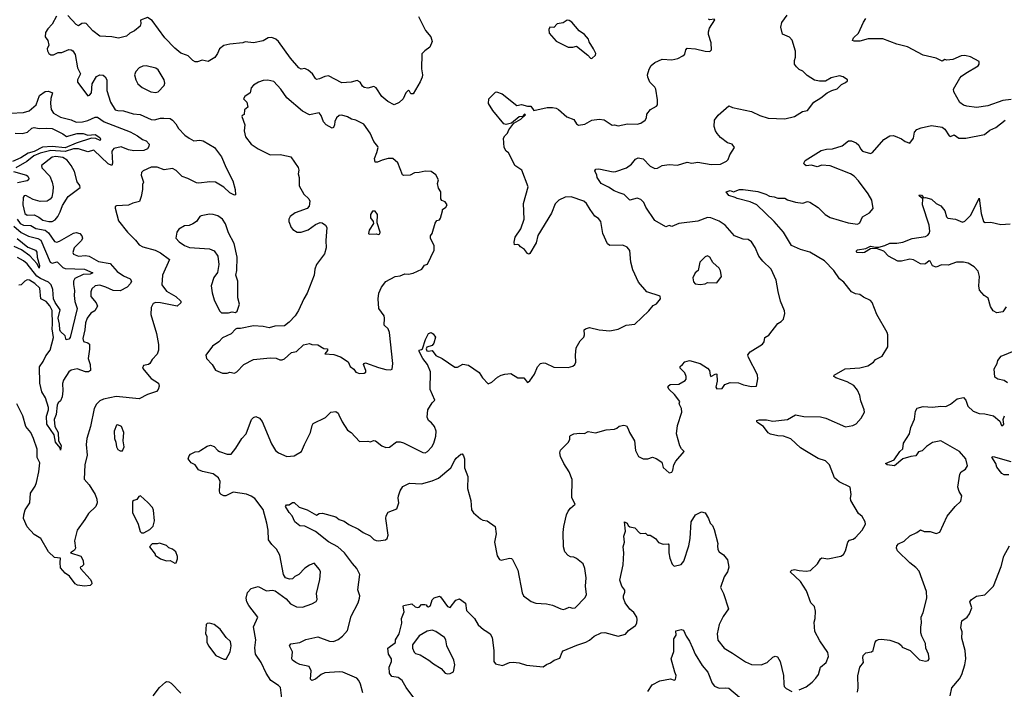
# Model space of a CAD drawing. Extents: x 2293878 to 2522763, y 823964 to 1006972.
# Tile 248 of 256: x 2361002 to 2369267, y 977151 to 982768. Entities that reach past the tile are written whole.
import ezdxf

# ---------------------------------------------------------------- set-up
doc = ezdxf.new("R2010")
doc.units = 0

msp = doc.modelspace()

# ---------------------------------------------------------------- linework, layer by layer
at = {"layer": '0CON20XD'}
for points in [[(2361312.2, 982797.8), (2361275, 982731.2), (2361238.3, 982691.7), (2361219.5, 982660.5), (2361216, 982625), (2361238, 982595), (2361246.2, 982555), (2361232.5, 982525), (2361235.8, 982505.8), (2361246.7, 982485), (2361263.6, 982473.6), (2361286.5, 982473.5), (2361325, 982494), (2361355, 982494), (2361415, 982517.5), (2361435, 982516.7), (2361447.7, 982507.7), (2361466.9, 982475), (2361487.5, 982365), (2361511.4, 982315), (2361486.7, 982265), (2361488.1, 982245), (2361575, 982130), (2361588.8, 982135), (2361606, 982155), (2361610.2, 982229.8), (2361647.7, 982292.3), (2361675, 982306), (2361702.3, 982302.3), (2361718.8, 982288.8), (2361733.1, 982265), (2361733.9, 982173.9), (2361764.7, 982075), (2361805, 982013.1), (2361825, 982005.5), (2361875, 982003.8), (2361955, 981977.9), (2362014.1, 981974.1), (2362105, 981931.8), (2362135, 981929.2), (2362185, 981941.8), (2362212.3, 981942.3), (2362265, 981938.6), (2362286.3, 981926.3), (2362313.1, 981895), (2362335, 981854.2), (2362388.3, 981798.3), (2362424.1, 981774.1), (2362465, 981751.5), (2362515, 981756.7), (2362543.2, 981753.2), (2362637.4, 981697.4), (2362696.5, 981616.5), (2362734.6, 981524.6), (2362792, 981415), (2362812, 981345), (2362815, 981300), (2362805, 981297.5), (2362765, 981316.7), (2362715, 981364), (2362645, 981404.2), (2362597.9, 981407.9), (2362505, 981395.8), (2362485, 981399.2), (2362415, 981435.7), (2362365, 981453.3), (2362315, 981504), (2362285, 981518.6), (2362215, 981508.6), (2362155, 981530), (2362105, 981530), (2362038.7, 981501.3), (2362023.8, 981485), (2362022.7, 981462.7), (2362041.2, 981405), (2362033.8, 981385), (2362033.3, 981345), (2362021.2, 981285), (2362008.1, 981241.9), (2361951.7, 981228.3), (2361915, 981212), (2361813.6, 981206.4), (2361805, 981200), (2361803.6, 981186.4), (2361831.3, 981081.3), (2361906.6, 980986.6), (2361975, 980918.8), (2362005, 980878.8), (2362035, 980864), (2362140, 980835), (2362185, 980812.2), (2362260.8, 980755), (2362201.8, 980625), (2362194.6, 980545), (2362235, 980490.9), (2362313.3, 980445), (2362355, 980406.7), (2362356.2, 980393.8), (2362325, 980363.8), (2362185, 980392.3), (2362144.5, 980395.5), (2362123.4, 980386.6), (2362105.8, 980355), (2362101.9, 980295), (2362150, 980135), (2362166.8, 980043.2), (2362168, 979995), (2362155, 979962.5), (2362115, 979917.5), (2362095.9, 979884.1), (2362084.1, 979875.9), (2362041.7, 979868.3), (2362034, 979846), (2362105, 979758), (2362168.8, 979718.8), (2362174, 979695), (2362164.2, 979665.8), (2362150, 979650), (2362075, 979624), (2362005, 979588.8), (2361813, 979607), (2361705, 979585.4), (2361675, 979570), (2361647.4, 979542.6), (2361628.5, 979505), (2361596.2, 979355), (2361565, 979253.3), (2361558.9, 979205), (2361567.5, 979115), (2361549.5, 979035), (2361544.4, 978914.4), (2361585, 978866), (2361636.9, 978785), (2361650, 978745), (2361651.4, 978715), (2361642, 978685), (2361578.8, 978625), (2361550, 978575), (2361485, 978486.7), (2361462, 978395), (2361470, 978335), (2361462, 978318), (2361430, 978295), (2361515, 978267.5), (2361535, 978230), (2361536.7, 978195), (2361525, 978180), (2361510, 978175), (2361512.5, 978165), (2361594, 978075), (2361605.8, 978055), (2361608.8, 978035), (2361595, 978020), (2361545, 978016.7), (2361486.1, 978023.9), (2361468.8, 978035), (2361419.4, 978099.4), (2361385, 978125.8), (2361345, 978170), (2361340.6, 978215), (2361345, 978250), (2361295, 978255.8), (2361245, 978302.5), (2361178.8, 978415), (2361125, 978450), (2361065, 978513.8), (2361035, 978582.5), (2361035.8, 978614.2), (2361048.8, 978655), (2361088.1, 978715), (2361093.8, 978795), (2361132, 978855), (2361142, 978885), (2361164, 978975), (2361170.7, 979050.7), (2361150, 979095), (2361148, 979165), (2361117.5, 979255), (2361095.3, 979305.3), (2361054.4, 979355), (2361028.6, 979445), (2360978.6, 979545)], [(2364348.8, 982795), (2364408.7, 982678.7), (2364452.5, 982625), (2364463.8, 982585), (2364445, 982536.7), (2364402.1, 982507.9), (2364378, 982482), (2364374.2, 982355.8), (2364384, 982305), (2364380.8, 982285), (2364365, 982246.7), (2364305, 982146.7), (2364285, 982147.5), (2364275, 982170), (2364265, 982177.5), (2364244.3, 982155.7), (2364220, 982105), (2364187.5, 982072.5), (2364145, 982053.3), (2364091.2, 982081.2), (2364041.2, 982125), (2363995, 982196.7), (2363975, 982208.8), (2363925.8, 982194.2), (2363895, 982200), (2363880.9, 982210.9), (2363861.2, 982245), (2363835, 982257.1), (2363785, 982244.5), (2363705, 982237.5), (2363595, 982297.1), (2363565, 982292.9), (2363518.7, 982271.3), (2363495, 982267.5), (2363485, 982273.8), (2363460, 982315), (2363425, 982345.6), (2363395, 982357.8), (2363364.3, 982354.3), (2363345.6, 982365.6), (2363275.8, 982445), (2363175.7, 982585.7), (2363152.5, 982605), (2363117.7, 982617.7), (2363087.5, 982615), (2363045, 982590), (2362965, 982574), (2362895, 982582.5), (2362876.1, 982573.9), (2362765, 982564), (2362715, 982552), (2362680, 982525), (2362663.3, 982485), (2362639.5, 982450.5), (2362585, 982418.8), (2362535, 982428.8), (2362495, 982414), (2362475, 982416), (2362455, 982425.8), (2362416, 982465), (2362401.4, 982471.4), (2362355, 982487.5), (2362305, 982529.1), (2362221.8, 982615), (2362115, 982760.8), (2362075, 982788), (2362017.5, 982765), (2362020, 982735), (2362013.3, 982715), (2361965.5, 982674.5), (2361925.6, 982654.4), (2361898.9, 982631.1), (2361832.1, 982612.1), (2361775, 982623.8), (2361675, 982631.1), (2361615.4, 982675.4), (2361561.2, 982735), (2361545, 982739.4), (2361524.6, 982735.4), (2361495, 982716.2), (2361475, 982729.2), (2361405, 982804.4)], [(2366571.7, 979818.3), (2366546.7, 979845), (2366545, 979860), (2366565.9, 979874.1), (2366585, 979898.8), (2366625, 979908.8), (2366715, 979883.8), (2366775, 979846), (2366792.2, 979825), (2366797.5, 979785), (2366805, 979776), (2366845, 979798), (2366853.8, 979793.8), (2366858, 979735), (2366846.7, 979685), (2366855, 979670), (2366900, 979675), (2366921.2, 979708.8), (2366965.8, 979724.2), (2367035, 979721.4), (2367077.5, 979705), (2367145, 979690), (2367186.4, 979693.6), (2367197.5, 979755), (2367195, 979790), (2367118.8, 979935), (2367113.9, 979956.1), (2367135, 979982.5), (2367237.5, 980045), (2367252.5, 980065), (2367257, 980103), (2367289.3, 980120.7), (2367365, 980220), (2367395, 980237.5), (2367413.6, 980256.4), (2367426.1, 980303.9), (2367423.3, 980325), (2367387.7, 980407.7), (2367368.6, 980488.6), (2367352.3, 980582.3), (2367310, 980675), (2367241.3, 980741.3), (2367207.1, 980785), (2367176.8, 980856.8), (2367144.3, 980904.3), (2367117.5, 980925), (2367075, 980928.1), (2367003.7, 980953.7), (2366925, 981044.3), (2366875, 981079.1), (2366805, 981105.4), (2366775, 981107.7), (2366695, 981076.7), (2366535, 981058.6), (2366475, 981033.3), (2366455, 981042.5), (2366425, 981030), (2366333.1, 981083.1), (2366259.2, 981195), (2366241.4, 981235), (2366215, 981260), (2366185, 981270.8), (2366122.5, 981255), (2366075, 981302), (2366035, 981315.7), (2365991.7, 981331.7), (2365945, 981364), (2365882, 981395), (2365850, 981445), (2365847.5, 981465), (2365830.7, 981500.7), (2365837.5, 981515), (2365862.5, 981517.5), (2365985, 981492.5), (2366005, 981494.2), (2366096.7, 981525), (2366136.7, 981555), (2366170.9, 981599.1), (2366195, 981610), (2366235, 981600.8), (2366295, 981540), (2366335, 981521.2), (2366355, 981523.8), (2366395.7, 981544.3), (2366455, 981554.2), (2366525, 981547.1), (2366605, 981572.2), (2366645, 981564.5), (2366695, 981572.2), (2366807.3, 981552.7), (2366885, 981556.7), (2366935, 981582), (2366948.8, 981595), (2366963.3, 981635), (2367002.5, 981695), (2366983.8, 981723.8), (2366945, 981736), (2366885, 981780), (2366857.5, 981812.5), (2366842.5, 981835), (2366831.3, 981871.3), (2366834, 981925), (2366864.1, 981965.9), (2366955, 982046), (2366985, 982032), (2367145, 981999.2), (2367215, 981963.3), (2367285, 981942.5), (2367425, 981935.8), (2367505, 981956.2), (2367572.3, 981997.7), (2367615, 982007.5), (2367667.5, 982075), (2367727.5, 982112.5), (2367780, 982155), (2367820, 982175), (2367865, 982187.5), (2367900, 982225), (2367935, 982240), (2367950, 982255), (2367950, 982265), (2367915, 982290), (2367885, 982296), (2367815, 982280), (2367765, 982253.3), (2367715, 982252), (2367675, 982262), (2367611.1, 982301.1), (2367575, 982336.2), (2367545, 982350), (2367522.3, 982372.3), (2367506.4, 982396.4), (2367506, 982425), (2367513.8, 982453.8), (2367514.4, 982504.4), (2367485.6, 982595.6), (2367465, 982621.2), (2367406.2, 982646.2), (2367390, 982705), (2367400, 982745), (2367443.8, 982805)], [(2363204.6, 977055), (2363192.7, 977165), (2363175, 977183.6), (2363110, 977225), (2363071.5, 977285), (2363028.9, 977375), (2362980.8, 977445), (2362977.1, 977497.1), (2362984.3, 977565), (2362966.1, 977675), (2363000, 977755), (2362924.4, 977855), (2362910, 977885), (2362904.5, 977915), (2362915, 977963.3), (2362945, 977997.1), (2363005, 978013.1), (2363075, 977976.9), (2363125, 977982.9), (2363147.9, 977977.9), (2363239.1, 977909.1), (2363275, 977868.8), (2363325, 977843.3), (2363375, 977840), (2363455, 977868.8), (2363491.7, 977888.3), (2363500, 977905), (2363493.8, 977955), (2363523, 978073), (2363528, 978135), (2363518.8, 978155), (2363475, 978207.5), (2363435, 978192.5), (2363395, 978166), (2363345.6, 978114.4), (2363312.7, 978097.3), (2363293.6, 978076.4), (2363266.2, 978073.8), (2363233.3, 978085), (2363216, 978115), (2363186.7, 978275), (2363157.3, 978325), (2363117.5, 978365), (2363089.6, 978405), (2363086.9, 978485), (2363076.5, 978545), (2363045, 978658.9), (2362975, 978750.9), (2362945, 978770.9), (2362905, 978786.7), (2362795, 978804), (2362733.3, 978773.3), (2362715, 978772.5), (2362693.6, 978783.6), (2362683.3, 978795), (2362678.3, 978818.3), (2362686, 978895), (2362671.2, 978925), (2362625, 978959.2), (2362537.3, 978977.3), (2362502.7, 978992.7), (2362475, 979032.5), (2362440.7, 979050.7), (2362417.5, 979085), (2362425, 979110), (2362437, 979123), (2362475, 979143.3), (2362505, 979146.7), (2362522.9, 979157.1), (2362575, 979191.2), (2362605, 979198.8), (2362635, 979188.8), (2362665, 979153.3), (2362680, 979145), (2362745, 979124.3), (2362776.6, 979123.4), (2362817.6, 979172.4), (2362867.5, 979255), (2362904.2, 979295), (2362947.5, 979415), (2362965, 979432), (2362985, 979438), (2363015, 979424), (2363036.4, 979396.4), (2363115, 979211.2), (2363150.8, 979155), (2363175, 979134.3), (2363245, 979104.2), (2363305, 979108), (2363368.8, 979145), (2363392.5, 979205), (2363444, 979305), (2363455.9, 979364.1), (2363465, 979380), (2363569.7, 979430.3), (2363615, 979476), (2363655, 979481.2), (2363675.9, 979465.9), (2363682.3, 979452.3), (2363709.2, 979395), (2363752.5, 979325), (2363783.9, 979303.9), (2363855, 979230), (2363925, 979233.3), (2363945, 979228), (2363975, 979237.5), (2363990, 979235), (2364043.1, 979193.1), (2364075, 979179.2), (2364106.8, 979183.2), (2364165, 979225.6), (2364195, 979226.9), (2364225, 979218.9), (2364385, 979137.5), (2364405, 979135.7), (2364426.2, 979145), (2364462, 979185), (2364479.2, 979215), (2364495.6, 979275), (2364497.5, 979315), (2364483.8, 979355), (2364460, 979385), (2364434, 979405), (2364423.2, 979433.2), (2364427.1, 979495), (2364465.5, 979554.5), (2364486, 979575), (2364448, 979665), (2364450, 979815), (2364425.4, 979875.4), (2364385, 979926.2), (2364354.2, 979985), (2364355, 979996.2), (2364375, 980000), (2364382.5, 980007.5), (2364407.5, 980085), (2364432.5, 980135), (2364455, 980143.3), (2364474.1, 980134.1), (2364491.2, 980105), (2364479.2, 980055), (2364465, 980034.3), (2364418.5, 980021.5), (2364414.2, 980005.8), (2364420.7, 979990.7), (2364435, 979987.3), (2364465, 979994.3), (2364495, 979952), (2364548, 979925), (2364655, 979854), (2364676.9, 979853.1), (2364721.2, 979878.8), (2364769.7, 979869.7), (2364858.3, 979808.3), (2364886.2, 979765), (2364935, 979713.8), (2364965, 979726), (2365011.7, 979768.3), (2365043.3, 979785), (2365075, 979795.7), (2365125, 979800), (2365184, 979764), (2365234.2, 979764.2), (2365265, 979723.3), (2365285, 979738.8), (2365322.5, 979795), (2365347.5, 979855), (2365375, 979884), (2365395, 979889.2), (2365415, 979885.8), (2365485, 979852), (2365605, 979850), (2365645, 979862.5), (2365662.5, 979875), (2365670, 979895), (2365668.8, 979955), (2365673.3, 980015), (2365706.4, 980073.6), (2365736.7, 980105), (2365743.3, 980125), (2365740, 980165), (2365752.5, 980175), (2365785, 980186.2), (2365866.4, 980166.4), (2365955, 980158.8), (2366025, 980172), (2366094.4, 980205.6), (2366165, 980214.2), (2366283.8, 980325), (2366320.3, 980369.7), (2366347.5, 980385), (2366380, 980425), (2366378.3, 980448.3), (2366266.2, 980485), (2366197.5, 980565), (2366149.7, 980669.7), (2366133.1, 980735), (2366122.7, 980832.7), (2366101.2, 980861.2), (2366065.6, 980875.6), (2365955, 980874.2), (2365935, 980888.8), (2365897.3, 980975), (2365879.4, 981075), (2365860.4, 981100.4), (2365830.6, 981120.6), (2365789.5, 981175), (2365761.4, 981225), (2365738, 981245), (2365631.4, 981281.4), (2365581.7, 981278.3), (2365528.8, 981255), (2365497.9, 981222.1), (2365466, 981145), (2365352.1, 980957.9), (2365338.8, 980895), (2365285, 980806.7), (2365275, 980802.5), (2365265, 980806.7), (2365239.5, 980839.5), (2365205, 980863.3), (2365195, 980877.5), (2365185, 980882.5), (2365155, 980880), (2365153, 980903), (2365161.2, 980945), (2365209.2, 981015), (2365235.8, 981095), (2365230, 981225), (2365270, 981365), (2365217.5, 981505), (2365158.8, 981545), (2365131.2, 981605), (2365105, 981652.5), (2365086, 981666), (2365068.8, 981695), (2365062.5, 981775), (2365073.8, 981795), (2365096.7, 981815), (2365108.8, 981845), (2365150.8, 981899.2), (2365210, 981935), (2365249.3, 981969.3), (2365240, 981975), (2365223.8, 981956.2), (2365195, 981954), (2365129.7, 981900.3), (2365085, 981889.2), (2365065, 981893.3), (2364975, 982006.7), (2364938.8, 982065), (2364940.8, 982105), (2364995, 982161.2), (2365005, 982163.3), (2365052.5, 982145), (2365175, 982047.5), (2365215, 982057.5), (2365265, 982042.5), (2365291.7, 982041.7), (2365317.5, 982007.5), (2365429.5, 982030.5), (2365475, 982032.5), (2365505, 982025.8), (2365526.2, 982015), (2365595, 981953.8), (2365655, 981930), (2365675, 981893.8), (2365693, 981883), (2365745, 981892.5), (2365805, 981926), (2365865.6, 981934.4), (2365908.9, 981928.9), (2365975, 981882.5), (2365995, 981886.2), (2366025, 981878.8), (2366105, 981894.3), (2366185, 981891.9), (2366215, 981900.8), (2366251.2, 981925), (2366263.8, 981945), (2366266.7, 981975), (2366296.1, 982013.9), (2366348.3, 982041.7), (2366356.7, 982055), (2366357, 982097), (2366342.5, 982185), (2366333, 982203), (2366292.5, 982245), (2366274.3, 982285), (2366273.1, 982305), (2366285, 982352.5), (2366303.8, 982385), (2366335, 982410), (2366394.3, 982435.7), (2366475, 982431.2), (2366527, 982443), (2366570, 982465), (2366585, 982480), (2366592.5, 982515), (2366605, 982530), (2366675, 982523.3), (2366756.4, 982503.6), (2366795, 982502.5), (2366810, 982515), (2366806.2, 982575), (2366783.8, 982645), (2366784, 982665), (2366791.7, 982698.3), (2366836.2, 982766.2), (2366831.7, 982771.7), (2366795, 982767.5), (2366783, 982773)], [(2365805, 982444), (2365835, 982470), (2365837.5, 982485), (2365820, 982525), (2365783, 982583), (2365777.5, 982605), (2365742.5, 982645), (2365697.5, 982675), (2365638.3, 982748.3), (2365615, 982762.5), (2365597, 982763), (2365565, 982743.3), (2365515, 982732.5), (2365487, 982703), (2365452.5, 982705), (2365443.3, 982685), (2365446.7, 982655), (2365505, 982586.7), (2365605, 982537.5), (2365645, 982537.5), (2365675, 982547.5), (2365771.7, 982471.7), (2365795, 982446.7), (2365805, 982444)], [(2369325, 982100), (2369255, 982091.2), (2369130, 982045), (2369035, 982032.2), (2368951.7, 982041.7), (2368925, 982052), (2368895, 982073.8), (2368843.2, 982163.2), (2368841.4, 982185), (2368892.7, 982277.3), (2368906.7, 982295), (2368945, 982320), (2369048.3, 982381.7), (2369057.5, 982395), (2369056.4, 982416.4), (2368983.6, 982456.4), (2368935, 982468), (2368905, 982466), (2368835.7, 982434.3), (2368785, 982428.8), (2368767, 982433), (2368745, 982420.8), (2368695, 982444.5), (2368585, 982470), (2368455, 982540.8), (2368365, 982563.1), (2368248.7, 982608.7), (2368125, 982606.9), (2368055, 982587.8), (2368007.1, 982587.1), (2367992.5, 982595), (2368000.8, 982615), (2368044.1, 982655.9), (2368085, 982747.5), (2368105, 982778.8)], [(2362145, 982158.1), (2362165, 982164.3), (2362214, 982215), (2362221.4, 982235), (2362215, 982262.5), (2362165, 982348.8), (2362145, 982362.5), (2362065, 982382.5), (2362035, 982378.9), (2362005, 982364.3), (2361977.1, 982335), (2361965.7, 982305), (2361975.8, 982265), (2361995, 982230), (2362029.3, 982199.3), (2362101.7, 982161.7), (2362145, 982158.1)], [(2363855, 979801.2), (2363895, 979803.8), (2363907.5, 979812.5), (2363908.8, 979825), (2363887.5, 979875), (2363893.3, 979885), (2363905, 979888.5), (2364015, 979849.3), (2364074.8, 979834.8), (2364115, 979830), (2364128.8, 979835), (2364135.6, 979885), (2364105.8, 980145), (2364094.3, 980174.3), (2364061.2, 980205), (2364065.8, 980265), (2364061.1, 980285), (2364015.6, 980345), (2364010.6, 980425), (2364016.2, 980475), (2364038.2, 980525), (2364075, 980570.5), (2364155, 980614.4), (2364195, 980619.2), (2364235, 980636), (2364265, 980633.8), (2364305, 980641.2), (2364377.5, 980675), (2364400.7, 980709.3), (2364425, 980717.5), (2364482.5, 980835), (2364481.7, 980871.7), (2364450, 980935), (2364451.2, 980955), (2364464.2, 980975.8), (2364489.3, 981060.7), (2364505, 981082.5), (2364525, 981090), (2364535, 981102.5), (2364552.5, 981165), (2364550, 981175), (2364580, 981195), (2364590, 981215), (2364575, 981240), (2364545, 981252.5), (2364536.7, 981265), (2364536.7, 981325), (2364516.7, 981355), (2364508.8, 981395), (2364516.7, 981425), (2364496.4, 981466.4), (2364455, 981493.3), (2364405, 981498.8), (2364356.4, 981486.4), (2364315.9, 981484.1), (2364280, 981465), (2364225, 981460.8), (2364215, 981467.5), (2364176.7, 981566.7), (2364135, 981603.8), (2364095, 981602.5), (2364045, 981590), (2364005, 981572), (2363985, 981573.3), (2363981.4, 981605), (2364000.8, 981655), (2364011.2, 981695), (2364008.8, 981705), (2363976, 981745), (2363944.2, 981815), (2363891.7, 981891.7), (2363825, 981924.4), (2363786.2, 981935), (2363755, 981954.4), (2363705, 981967.1), (2363685, 981964), (2363660.8, 981945), (2363647.1, 981915), (2363644.4, 981885.6), (2363635.8, 981865), (2363625, 981859.2), (2363575, 981885.8), (2363551.7, 981911.7), (2363534.2, 981964.2), (2363515.9, 981985.9), (2363435, 981971.2), (2363375, 982000), (2363245, 982112), (2363195, 982184), (2363135, 982248.6), (2363085, 982261.9), (2363045, 982257.8), (2363006.2, 982245), (2362965, 982219.2), (2362944.4, 982195.6), (2362936.7, 982155), (2362893.3, 982125), (2362880, 982105), (2362908.8, 982075), (2362917.5, 982035), (2362889.3, 982010.7), (2362886.7, 981973.3), (2362870, 981965), (2362866.7, 981955), (2362892.5, 981885), (2362886, 981835), (2362898.8, 981785), (2362945, 981723.3), (2363003.3, 981685), (2363105, 981633.8), (2363188.3, 981638.3), (2363255, 981622.5), (2363277, 981617), (2363339.5, 981529.5), (2363346.2, 981505), (2363340, 981475), (2363347.1, 981445), (2363348, 981375), (2363386.2, 981305), (2363430, 981265), (2363438.8, 981245), (2363433.3, 981205), (2363415.8, 981184.2), (2363315, 981146.7), (2363271.7, 981118.3), (2363261.2, 981095), (2363261.2, 981075), (2363281.2, 981025), (2363295, 981006.7), (2363332.5, 980985), (2363365, 980986), (2363425, 981006), (2363485, 981048.8), (2363525, 981067.5), (2363540, 981065), (2363570, 981045), (2363580, 981025), (2363572, 980915), (2363574, 980855), (2363561.2, 980805), (2363494, 980715), (2363480.8, 980675), (2363473.8, 980625), (2363416.2, 980475), (2363386.2, 980425), (2363342.7, 980327.3), (2363313.8, 980285), (2363265, 980230), (2363225, 980201.2), (2363145, 980196.2), (2363095, 980183.3), (2363045, 980194), (2362965, 980198.8), (2362855, 980176.7), (2362825, 980176.7), (2362815, 980173.3), (2362778.3, 980131.7), (2362705, 980100), (2362674.3, 980065.7), (2362620.3, 980029.7), (2362563.8, 979955), (2362570, 979925), (2362616.7, 979875), (2362645, 979827.5), (2362705, 979803.8), (2362745, 979803.3), (2362765, 979812.5), (2362805, 979803.8), (2362825.9, 979814.1), (2362882.5, 979875), (2362963.9, 979916.1), (2363105, 979932.5), (2363155, 979927.5), (2363185, 979913.3), (2363205, 979913.3), (2363225, 979922.5), (2363282.5, 979975), (2363326.1, 979983.9), (2363385, 980040), (2363435, 980052.5), (2363455, 980042.5), (2363505, 980040), (2363555, 980010), (2363586.1, 980006.1), (2363585, 979992.5), (2363563.6, 979963.6), (2363638.5, 979958.5), (2363695, 979938.9), (2363758.3, 979898.3), (2363775, 979857.5), (2363806.4, 979836.4), (2363825, 979810), (2363855, 979801.2)], [(2360925, 981982.7), (2361035, 981989.8), (2361082, 982005), (2361139.5, 982055), (2361168.5, 982131.5), (2361215, 982166.2), (2361245, 982170), (2361276.7, 982155), (2361263.8, 982106.2), (2361261.1, 982065), (2361267.3, 982015), (2361286.7, 981985), (2361345, 981950.3), (2361435, 981927.1), (2361475, 981907.5), (2361530.5, 981910.5), (2361575, 981922.2), (2361635, 981949.4), (2361655, 981949.4), (2361710.2, 981910.2), (2361928.5, 981828.5), (2361990.8, 981795), (2362033.8, 981763.8), (2362065, 981751.4), (2362088.6, 981725), (2362087.1, 981705), (2362074.4, 981685), (2362045, 981671.1), (2361961.2, 981668.8), (2361915, 981676.6), (2361855, 981700.4), (2361792.2, 981687.8), (2361776.7, 981665), (2361780.6, 981565), (2361775, 981543.8), (2361745, 981560), (2361625, 981674), (2361575, 981658.5), (2361495.9, 981685.9), (2361455, 981684.3), (2361385, 981662.7), (2361265, 981670.4), (2361175, 981647.3), (2361121.4, 981625), (2361061.8, 981578.2), (2360970, 981525)], [(2368041.9, 981415), (2368006.9, 981455), (2367975, 981476.4), (2367805, 981541.9), (2367735, 981546.9), (2367695, 981533.5), (2367647.6, 981547.6), (2367605, 981542.5), (2367586.7, 981555), (2367583.3, 981565), (2367595, 981586.7), (2367730.5, 981669.5), (2367775, 981681.4), (2367825, 981684.4), (2367905, 981710), (2367958, 981752), (2367985, 981752), (2368025, 981736.2), (2368045, 981716.7), (2368059.2, 981685), (2368076.2, 981665), (2368144.4, 981644.4), (2368161.9, 981655), (2368256.7, 981763.3), (2368305, 981793.1), (2368335, 981796.9), (2368352.1, 981792.1), (2368405, 981767.5), (2368435, 981746), (2368475, 981732.5), (2368503.8, 981775), (2368514.3, 981825.7), (2368533.4, 981846.6), (2368568.5, 981861.5), (2368655, 981879.4), (2368745, 981867.1), (2368769.1, 981849.1), (2368805, 981793.3), (2368815, 981787.5), (2368845, 981802.5), (2368885, 981773.3), (2368945, 981774.2), (2369100, 981805), (2369145, 981841.4), (2369195, 981864.4), (2369275.6, 981924.4)], [(2360965, 981815.8), (2361023, 981813), (2361067.5, 981825), (2361105, 981857.8), (2361125, 981864.5), (2361165, 981856.5), (2361225, 981859.6), (2361274.5, 981854.5), (2361365, 981809.4), (2361395, 981787.5), (2361485, 981813.5), (2361535, 981813.2), (2361575, 981798.8), (2361635, 981804.2), (2361675, 981780.5), (2361680.9, 981765), (2361676.4, 981755), (2361642.2, 981772.2), (2361605, 981773.5), (2361475, 981731.1), (2361385, 981694), (2361275, 981704.7), (2361195, 981698.8), (2361125, 981662.7), (2361072.5, 981647.5), (2361012, 981608), (2360942.4, 981577.6)], [(2361245.9, 981074.1), (2361275, 981074.6), (2361300.6, 981089.4), (2361322, 981118), (2361342.9, 981155), (2361361.7, 981208.3), (2361409.2, 981285), (2361509.3, 981360.7), (2361506.1, 981376.1), (2361485, 981407.5), (2361461.9, 981495), (2361435, 981546.2), (2361401.1, 981591.1), (2361365, 981612.8), (2361305, 981620.4), (2361275, 981616.1), (2361184, 981545), (2361187.5, 981525), (2361254.4, 981455), (2361275.6, 981405), (2361283.3, 981365), (2361281.4, 981325), (2361270.9, 981279.1), (2361258.7, 981261.3), (2361233.2, 981246.8), (2361175, 981243.5), (2361115, 981260.5), (2361055, 981292.5), (2361040.8, 981289.2), (2361032.4, 981277.6), (2361028.5, 981215), (2361045, 981143.3), (2361065, 981127.8), (2361125, 981131.9), (2361161.9, 981111.9), (2361197.1, 981087.1), (2361245.9, 981074.1)], [(2360951.2, 981495), (2361059.2, 981465), (2361071.4, 981455), (2361079.4, 981435), (2361076, 981424), (2361065, 981417.2), (2360985, 981398.5)], [(2367545, 977145.7), (2367605, 977172.5), (2367655, 977209.2), (2367685.8, 977245), (2367706.2, 977275), (2367725, 977336.7), (2367771.2, 977375), (2367792.5, 977425), (2367785, 977460), (2367717.9, 977557.9), (2367677.5, 977635), (2367672, 977715), (2367680, 977745), (2367683.3, 977805), (2367673.3, 977845), (2367643.3, 977875), (2367606.8, 977976.8), (2367555.6, 978055.6), (2367470, 978135), (2367485, 978150), (2367505, 978156.7), (2367545, 978146.2), (2367605, 978142.5), (2367641.7, 978148.3), (2367697.7, 978202.3), (2367723.3, 978245), (2367735, 978253.3), (2367785.9, 978245.9), (2367895, 978268), (2367917.9, 978282.1), (2367935, 978313.3), (2367955, 978386.2), (2367968.8, 978401.2), (2367999.4, 978410.6), (2368018.8, 978425), (2368073.8, 978485), (2368102, 978535), (2368098.6, 978555), (2368075, 978601.2), (2368044, 978625), (2367980, 978735), (2367976, 978755), (2367981.4, 978785), (2367972.5, 978845), (2367880.6, 978890.6), (2367840.8, 978925), (2367799.2, 979035), (2367766.3, 979066.3), (2367705, 979085.6), (2367608, 979145), (2367557.7, 979177.7), (2367475, 979250.8), (2367415, 979272.9), (2367365, 979277.5), (2367305, 979291.5), (2367285, 979301.9), (2367245.4, 979355.4), (2367198.8, 979385), (2367190, 979395), (2367190, 979405), (2367208.3, 979411.7), (2367271.2, 979411.2), (2367325, 979398.9), (2367446.8, 979413.2), (2367515, 979452), (2367585, 979440), (2367725, 979437.5), (2367770, 979425), (2367935, 979351.9), (2367995, 979364), (2368025, 979378), (2368065, 979426.2), (2368093.8, 979475), (2368092, 979495), (2368062, 979572), (2368054.4, 979615), (2368035, 979660), (2368005, 979698.8), (2367948.7, 979728.7), (2367853.3, 979765), (2367837.5, 979775), (2367840, 979785), (2367931.7, 979838.3), (2368055, 979846.9), (2368122.5, 979865), (2368168.8, 979895), (2368185, 979916.7), (2368242.5, 979945), (2368290, 980025), (2368290, 980125), (2368283.3, 980143.3), (2368196, 980295), (2368158, 980395), (2368145, 980411.2), (2368085, 980440), (2368055, 980463.8), (2368017.3, 980467.3), (2367985, 980484), (2367920.8, 980565), (2367882.5, 980595), (2367837.1, 980665), (2367759.2, 980745), (2367635, 980817.5), (2367555, 980839.2), (2367481.4, 980875), (2367414.4, 980985), (2367335.6, 981075), (2367190.8, 981215), (2367135, 981238.9), (2367025, 981267.1), (2367007.4, 981277.4), (2366955, 981292), (2366932.5, 981325), (2366965, 981336.2), (2366995, 981324), (2367045, 981344.4), (2367074.3, 981344.3), (2367197.7, 981327.7), (2367265.5, 981305.5), (2367295, 981287.5), (2367335, 981282.5), (2367365, 981270.8), (2367425, 981270), (2367446, 981256), (2367515, 981237.1), (2367575, 981229.2), (2367615, 981242), (2367635, 981238), (2367705, 981192), (2367763.8, 981133.8), (2367805, 981108.1), (2367957.5, 981065), (2368035, 981052.9), (2368055.3, 981064.7), (2368076.8, 981113.2), (2368135, 981148.8), (2368166.7, 981185), (2368153.8, 981255), (2368125, 981306.2), (2368041.9, 981415)], [(2369281.4, 980358.6), (2369255, 980317.5), (2369205, 980309.4), (2369175, 980324.4), (2369151.2, 980361.2), (2369130.8, 980430.8), (2369098, 980455), (2369060.3, 980500.3), (2369053.1, 980535), (2369058.3, 980615), (2369047.3, 980657.3), (2369015.5, 980695.5), (2368965, 980725.3), (2368925, 980734.1), (2368865, 980734.7), (2368795, 980709.5), (2368738.6, 980711.4), (2368695, 980692.5), (2368665, 980704), (2368645, 980743.3), (2368635.9, 980745.9), (2368605, 980718.8), (2368595, 980718), (2368565, 980721.1), (2368505, 980752.5), (2368475, 980760), (2368405, 980742.1), (2368372.5, 980742.5), (2368294.6, 980784.6), (2368255, 980826), (2368195, 980850), (2368144.3, 980845.7), (2368095, 980816), (2368075, 980812.9), (2368033.3, 980815), (2368023.8, 980825), (2368035, 980837.5), (2368105, 980849.2), (2368145, 980869.4), (2368185, 980859.2), (2368215, 980860.8), (2368265, 980872.5), (2368307.3, 980892.7), (2368365, 980892.5), (2368415, 980900.8), (2368495, 980932), (2368605, 980948), (2368625, 980960), (2368636.3, 980973.7), (2368641.1, 980995), (2368636.5, 981045), (2368580, 981215), (2368582.5, 981265), (2368551.7, 981291.7), (2368555, 981300), (2368572.5, 981295), (2368593, 981273), (2368605, 981276), (2368655, 981263.8), (2368695, 981226), (2368735, 981205.8), (2368768.1, 981165), (2368780.8, 981115), (2368794.3, 981104.3), (2368857.5, 981095), (2368915, 981070), (2368935, 981078.8), (2368985, 981128), (2369055, 981270), (2369072.5, 981142.5), (2369093.3, 981075), (2369106.2, 981066.2), (2369155, 981068.6), (2369238.7, 981048.7), (2369315, 981056.9)], [(2362755, 980308), (2362785, 980316.2), (2362815, 980312.5), (2362827, 980323), (2362848, 980382), (2362833.8, 980435), (2362832.5, 980575), (2362817.5, 980625), (2362825.8, 980665), (2362828.8, 980775), (2362802, 980892), (2362755, 980980), (2362731.1, 981055), (2362705, 981094.2), (2362665, 981121.5), (2362625, 981133.3), (2362595, 981136.7), (2362525, 981124), (2362513.1, 981116.9), (2362485, 981076.2), (2362455.7, 981054.3), (2362425, 981040.8), (2362385, 981037.5), (2362338.8, 981011.2), (2362321.2, 980985), (2362313.3, 980935), (2362340, 980905), (2362386.2, 980875), (2362427.6, 980857.6), (2362595, 980845.6), (2362635, 980830), (2362665.7, 980785), (2362674.5, 980715.5), (2362661.4, 980648.6), (2362632.5, 980605), (2362610, 980535), (2362616.9, 980476.9), (2362635, 980418), (2362678.2, 980325), (2362695, 980308.1), (2362755, 980308)], [(2364015, 980967.5), (2364025, 980972.5), (2364026.7, 980985), (2364002.5, 981065), (2364006, 981135), (2363985, 981162.5), (2363965, 981162.5), (2363947.5, 981135), (2363946.7, 981105), (2363970, 981075), (2363971.7, 981058.3), (2363936.7, 981003.3), (2363930, 980975), (2363935, 980970), (2363995, 980972.5), (2364015, 980967.5)], [(2360981.6, 981095), (2361007.4, 981057.4), (2361035, 981044.5), (2361095, 981041.8), (2361137.1, 981017.1), (2361215, 981003.6), (2361245, 980981.4), (2361295, 980906.5), (2361315, 980903.1), (2361335, 980909.6), (2361455, 980977.5), (2361475, 980983.3), (2361508, 980975), (2361523.8, 980955), (2361528.8, 980935), (2361520, 980915), (2361459.4, 980855), (2361448, 980815), (2361455, 980801.2), (2361495, 980783.3), (2361555, 980788.9), (2361585, 980785.6), (2361665, 980740.4), (2361761.5, 980721.5), (2361821.4, 980655), (2361875, 980618.9), (2361928.8, 980595), (2361940, 980575), (2361932, 980555), (2361903.3, 980525), (2361845, 980494.2), (2361786.3, 980496.3), (2361725, 980525.4), (2361675, 980540.9), (2361636.7, 980535), (2361609.1, 980510.9), (2361600, 980485), (2361600, 980445), (2361643.1, 980393.1), (2361656.4, 980363.6), (2361634, 980326), (2361600, 980305), (2361567.8, 980265), (2361554.7, 980225.3), (2361549.1, 980165), (2361533.1, 980093.1), (2361538.3, 980068.3), (2361575, 980058), (2361587, 980047), (2361588.8, 980005), (2361576, 979925), (2361593.8, 979875), (2361595.9, 979824.1), (2361580, 979815), (2361555, 979814.2), (2361485, 979838.1), (2361435, 979829.2), (2361415.7, 979814.3), (2361370, 979745), (2361362.7, 979715), (2361365.6, 979655.6), (2361358.6, 979605), (2361345, 979570), (2361325, 979553.8), (2361315.5, 979534.5), (2361307.2, 979455), (2361292.1, 979415), (2361296.3, 979355), (2361326.4, 979305), (2361329.3, 979235), (2361350, 979195), (2361345, 979157.5), (2361340.9, 979175), (2361303.7, 979225), (2361290.8, 979285), (2361229.8, 979375), (2361228.3, 979441.7), (2361244.7, 979495), (2361244.1, 979515), (2361218.5, 979595), (2361187, 979645), (2361171.9, 979718.1), (2361169.1, 979855), (2361199.4, 979900.6), (2361221.5, 979948.5), (2361258.5, 979995), (2361286.9, 980103.1), (2361273.8, 980175), (2361279, 980215), (2361275, 980327.5), (2361255, 980367.5), (2361225.5, 980405), (2361180, 980425), (2361170, 980515), (2361128.4, 980555), (2361085, 980581.9), (2361065, 980585.2), (2361044.8, 980575.2), (2361015, 980544.4), (2360995, 980540.8)], [(2360952.4, 981035), (2361015, 980982.7), (2361075, 980952.4), (2361155, 980931.9), (2361178.5, 980918.5), (2361258.1, 980735), (2361275, 980724.6), (2361316.4, 980736.4), (2361365, 980689.2), (2361385, 980680.3), (2361545, 980675.6), (2361616.2, 980645), (2361595, 980632.7), (2361535, 980631.6), (2361465, 980596.2), (2361454.6, 980575), (2361453.8, 980546.2), (2361463.6, 980495), (2361458.6, 980455), (2361463.8, 980405), (2361485.6, 980345), (2361425, 980102.5), (2361415, 980088.2), (2361391.4, 980081.4), (2361383.8, 980115), (2361345, 980152.9), (2361340, 980165), (2361336.5, 980215), (2361324.6, 980265), (2361342.3, 980335), (2361300.1, 980395), (2361286.6, 980425), (2361281.4, 980505), (2361265.9, 980545), (2361245, 980566.8), (2361176.8, 980596.8), (2361146.9, 980616.9), (2361065, 980718.9), (2361035, 980744.5), (2360985, 980772.1)], [(2360981.7, 980931.7), (2361069.4, 980859.4), (2361136.2, 980835), (2361145, 980816.7), (2361147.9, 980775), (2361168.2, 980705), (2361166.7, 980685), (2361149.2, 980719.2), (2361088, 980788), (2361016.7, 980836.7), (2360955, 980864.8)], [(2366715, 980547.5), (2366755, 980552.5), (2366777, 980563), (2366855, 980560), (2366893.3, 980615), (2366885, 980660), (2366873.3, 980685), (2366820, 980730), (2366795, 980776.7), (2366775, 980786.2), (2366755, 980777.5), (2366710, 980735), (2366696.7, 980665), (2366673.3, 980645), (2366653, 980603), (2366658.3, 980568.3), (2366673, 980553), (2366715, 980547.5)], [(2369295, 979721.2), (2369265, 979741.2), (2369213.6, 979753.6), (2369188.3, 979768.3), (2369181.7, 979838.3), (2369205.9, 979884.1), (2369211.7, 979908.3), (2369240, 979945), (2369365, 979996)], [(2363881.5, 977121.5), (2363863.9, 977193.9), (2363849.4, 977225), (2363832, 977245), (2363715, 977293.1), (2363685, 977298.2), (2363565, 977288.9), (2363533.9, 977276.1), (2363485, 977234.4), (2363454.4, 977224.4), (2363444, 977235), (2363449.2, 977305), (2363431.2, 977341.2), (2363355, 977360), (2363320, 977375), (2363293.3, 977395), (2363286.7, 977405), (2363293.3, 977465), (2363266.7, 977515), (2363278.8, 977531.2), (2363355, 977542.9), (2363405, 977569.2), (2363505, 977590), (2363603, 977553), (2363635, 977551.1), (2363675, 977568.1), (2363712.5, 977595), (2363754.3, 977645), (2363785.5, 977765), (2363844.3, 977875), (2363855.8, 977915), (2363857.1, 977935), (2363840.6, 977985), (2363858.2, 978115), (2363833.3, 978165), (2363795.3, 978205.3), (2363728.1, 978295), (2363672.9, 978345), (2363595, 978386.6), (2363485, 978473.3), (2363395, 978520), (2363355, 978523.3), (2363312.5, 978555), (2363290, 978605), (2363264.2, 978634.2), (2363233.3, 978685), (2363243, 978697), (2363265, 978697.5), (2363292.3, 978717.7), (2363305, 978716.7), (2363347.3, 978677.3), (2363415.5, 978655.5), (2363453.3, 978635), (2363495, 978612.5), (2363515, 978626.7), (2363545, 978628.8), (2363656.8, 978596.8), (2363684.3, 978574.3), (2363725, 978560), (2363765, 978531.9), (2363847.5, 978495), (2363885, 978467.1), (2363945, 978437.1), (2363975, 978408.1), (2363995, 978397.8), (2364015, 978395.7), (2364074.1, 978405.9), (2364086, 978415), (2364094.3, 978445), (2364074.4, 978584.4), (2364077.5, 978605), (2364094.3, 978635.7), (2364167.5, 978665), (2364186.1, 978713.9), (2364178.8, 978755), (2364182, 978775), (2364195.8, 978815), (2364218.6, 978851.4), (2364275, 978880.8), (2364375, 978875.5), (2364465, 978898.6), (2364518, 978922), (2364620.9, 979009.1), (2364654.2, 979074.2), (2364665, 979090.8), (2364705, 979123.3), (2364716.2, 979126.2), (2364728.1, 979108.1), (2364735.6, 979085), (2364737.3, 979007.3), (2364764, 978935), (2364760.8, 978835), (2364790, 978735), (2364796, 978655), (2364812.4, 978632.4), (2364869.5, 978579.5), (2364888.8, 978568.8), (2364925, 978564), (2364992.5, 978515), (2365000.8, 978455), (2364987.5, 978385), (2365009.2, 978269.2), (2365030.5, 978240.5), (2365043.9, 978233.9), (2365115, 978251.9), (2365129.3, 978249.3), (2365139.5, 978239.5), (2365185, 978150), (2365220, 977960), (2365230, 977935), (2365295, 977886.7), (2365335, 977873.3), (2365425, 977866.7), (2365475, 977856.2), (2365545, 977826.2), (2365565, 977821.2), (2365585, 977826.2), (2365615, 977840), (2365645, 977830), (2365665, 977833.3), (2365748.8, 977921.2), (2365760, 977945), (2365751.9, 978015), (2365756.7, 978085), (2365745.7, 978165), (2365732.3, 978202.3), (2365675, 978248), (2365655, 978258), (2365625, 978261.2), (2365605, 978273.3), (2365578.8, 978305), (2365566.2, 978345), (2365563, 978467), (2365568.6, 978515), (2365592.9, 978615), (2365605, 978643.8), (2365625, 978670), (2365664.2, 978705), (2365637.4, 978757.4), (2365639.5, 978909.5), (2365615, 978974), (2365570.6, 979045), (2365543.1, 979105), (2365536, 979135), (2365542.7, 979157.3), (2365605, 979220), (2365620, 979245), (2365620, 979275), (2365625, 979280), (2365655, 979292.5), (2365705, 979300), (2365743.8, 979296.2), (2365775, 979313.3), (2365835, 979302.5), (2365925, 979327.5), (2365995, 979332.5), (2366015, 979340), (2366035, 979357.5), (2366073.3, 979366.7), (2366095, 979360), (2366111.2, 979335), (2366120, 979305), (2366164, 979235), (2366172.5, 979155), (2366196.2, 979105), (2366235, 979083.8), (2366275, 979083.3), (2366315, 979096.7), (2366345.9, 979085.9), (2366393.3, 979055), (2366402.3, 979012.3), (2366455, 978967.5), (2366475, 978973.3), (2366485, 978990), (2366494, 979035), (2366510, 979065), (2366580, 979145), (2366557, 979167), (2366544.2, 979194.2), (2366516, 979295), (2366524, 979365), (2366560, 979475), (2366556.2, 979505), (2366537.5, 979545), (2366542.5, 979565), (2366500, 979625), (2366454, 979665), (2366443.8, 979685), (2366446.2, 979695), (2366462.4, 979707.6), (2366535, 979710.8), (2366589.3, 979740.7), (2366596.4, 979753.6), (2366596.7, 979775), (2366586.2, 979805), (2366571.7, 979818.3)], [(2368035, 977127.5), (2368041.7, 977161.7), (2368036.8, 977263.2), (2368054.2, 977335), (2368084, 977375), (2368078.9, 977415), (2368083.1, 977435), (2368104.6, 977455.4), (2368152.5, 977465), (2368166.2, 977475), (2368184, 977545), (2368195, 977560), (2368211.2, 977568.8), (2368235, 977572), (2368305, 977563.3), (2368377.7, 977537.7), (2368405, 977517.5), (2368410, 977505), (2368477.5, 977475), (2368555, 977396.7), (2368605, 977386.7), (2368628.3, 977391.7), (2368637.5, 977405), (2368631.2, 977445), (2368608.8, 977495), (2368606.2, 977535), (2368573.8, 977595), (2368566.7, 977625), (2368566, 977675), (2368572.5, 977705), (2368569.2, 977755), (2368585.6, 977794.4), (2368615.6, 977915), (2368615, 977970), (2368552.7, 978142.7), (2368525, 978173.8), (2368475, 978211.2), (2368370.9, 978310.9), (2368361.4, 978335), (2368366, 978355), (2368380.3, 978369.7), (2368425.8, 978394.2), (2368475, 978438.8), (2368532.5, 978465), (2368565, 978487.5), (2368595, 978473.8), (2368645, 978474), (2368695, 978458.8), (2368725, 978467.5), (2368787.9, 978602.1), (2368855.6, 978684.4), (2368901.7, 978728.3), (2368910, 978775), (2368889.2, 978809.2), (2368876.7, 978845), (2368893.3, 978955), (2368906.1, 978973.9), (2368941.7, 978998.3), (2368958.8, 979025), (2368944.4, 979085), (2368890, 979145), (2368735, 979235.6), (2368665, 979220), (2368615, 979188.1), (2368578.1, 979151.9), (2368546.2, 979143.8), (2368525, 979110.6), (2368483.5, 979103.5), (2368415, 979083.8), (2368345, 979026), (2368284.5, 979034.5), (2368270.8, 979045), (2368343.3, 979075), (2368390, 979145), (2368415, 979166.7), (2368422, 979215), (2368470, 979295), (2368482.6, 979347.4), (2368514.4, 979415.6), (2368522.1, 979485), (2368535, 979508), (2368586.4, 979523.6), (2368665, 979516.7), (2368735, 979525.6), (2368776.4, 979523.6), (2368816.6, 979543.4), (2368872.3, 979587.7), (2368925, 979598.8), (2368943.8, 979575), (2368961.2, 979525), (2369006.7, 979485), (2369055, 979463.8), (2369105, 979461.2), (2369175.9, 979445.9), (2369229.3, 979399.3), (2369242.5, 979365), (2369255, 979362.5), (2369262.5, 979375), (2369257.5, 979415), (2369270, 979445)], [(2361865, 979150), (2361880, 979185), (2361871.2, 979235), (2361876.7, 979305), (2361857.5, 979355), (2361825, 979370), (2361813.9, 979366.1), (2361793.9, 979316.1), (2361798.8, 979255), (2361810, 979225), (2361813.8, 979185), (2361825, 979163.3), (2361845, 979150), (2361865, 979150)], [(2369305, 978948.9), (2369265, 978950), (2369245, 978960.8), (2369205, 979013.8), (2369195.6, 979045.6), (2369163, 979097), (2369175, 979102.5), (2369320.9, 979060.9)], [(2362045, 978462.5), (2362095, 978490), (2362121.7, 978518.3), (2362133.3, 978565), (2362126.1, 978653.9), (2362115.8, 978675.8), (2362078.7, 978718.7), (2362015, 978773.3), (2362002, 978768), (2361985, 978742.5), (2361960, 978735), (2361950, 978725), (2361948.8, 978635), (2361996.7, 978535), (2362013.3, 978475), (2362025, 978463.3), (2362045, 978462.5)], [(2364335, 977045.8), (2364245.7, 977165.7), (2364213.8, 977225), (2364180.5, 977250.5), (2364125, 977257.5), (2364106.7, 977285), (2364103.8, 977335), (2364123.3, 977385), (2364123.8, 977405), (2364098.8, 977445), (2364093.8, 977495), (2364156.4, 977543.6), (2364157.5, 977565), (2364187.5, 977615), (2364210, 977705), (2364207.5, 977745), (2364228.3, 977801.7), (2364220, 977845), (2364223.3, 977855), (2364295, 977867.5), (2364321.7, 977841.7), (2364345, 977837.5), (2364355, 977840), (2364375, 977862.5), (2364403, 977863), (2364415, 977860), (2364422.5, 977845), (2364435, 977842), (2364450, 977855), (2364465, 977902.5), (2364481.7, 977918.3), (2364525, 977932.5), (2364535, 977927.5), (2364592.5, 977845), (2364615, 977837.5), (2364662.3, 977897.7), (2364695, 977910), (2364743.6, 977873.6), (2364753, 977813), (2364820, 977745), (2364850.7, 977690.7), (2364895, 977652.5), (2364923.3, 977636.7), (2364951.2, 977615), (2364968, 977585), (2364983.1, 977475), (2364981.4, 977385), (2364995, 977364.3), (2365055, 977350), (2365114.2, 977375.8), (2365145, 977378.9), (2365195, 977372.2), (2365255.8, 977354.2), (2365395, 977340), (2365425, 977360), (2365458.3, 977371.7), (2365487.5, 977395), (2365535, 977411.2), (2365555, 977462.5), (2365565, 977473.8), (2365678.3, 977521.7), (2365755, 977545.8), (2365785, 977562), (2365825, 977596), (2365882.5, 977625), (2365915, 977627.5), (2366025, 977596), (2366087.9, 977612.1), (2366113.8, 977645), (2366171.2, 977685), (2366183.8, 977705), (2366186, 977735), (2366181.2, 977755), (2366156.1, 977796.1), (2366125, 977823.3), (2366084, 977875), (2366070, 977915), (2366070.8, 977935), (2366082.9, 977965), (2366081.7, 977981.7), (2366058, 978015), (2366038.8, 978065), (2366067.5, 978195), (2366073.1, 978295), (2366068.9, 978345), (2366078.6, 978385), (2366073.8, 978435), (2366086.4, 978476.4), (2366080, 978555), (2366102.5, 978545), (2366110, 978525), (2366123, 978513), (2366165, 978506.2), (2366205, 978462.5), (2366215, 978457.5), (2366255, 978460), (2366273, 978443), (2366295, 978442.5), (2366340, 978415), (2366365, 978382.5), (2366405, 978367.5), (2366445, 978370), (2366451.7, 978361.7), (2366450, 978295), (2366460.7, 978250.7), (2366479.3, 978199.3), (2366495, 978182.5), (2366555, 978196.7), (2366577.1, 978225), (2366620, 978355), (2366631.2, 978415), (2366637.5, 978555), (2366675, 978613.3), (2366725, 978640), (2366755, 978630), (2366783.6, 978583.6), (2366798.8, 978545), (2366818, 978525), (2366830.8, 978490.8), (2366863.8, 978375), (2366858.8, 978355), (2366862.3, 978322.3), (2366872.5, 978305), (2366910, 978280), (2366945, 978237.5), (2366954.2, 978175), (2366944.2, 978135.8), (2366915.7, 978094.3), (2366886, 978005), (2366909.2, 977955), (2366952.5, 977825), (2366908, 977762), (2366872.5, 977695), (2366856, 977615), (2366863.7, 977563.7), (2366916.2, 977495), (2366986.2, 977455), (2367095, 977380), (2367145, 977358.6), (2367225.4, 977354.6), (2367276.2, 977375), (2367325, 977418.8), (2367345, 977428.8), (2367363.8, 977423.8), (2367385, 977382.5), (2367414.4, 977265), (2367415.8, 977194.2), (2367418, 977175), (2367435, 977156), (2367485, 977132.5)], [(2362305, 978207.5), (2362315, 978212.5), (2362327.5, 978245), (2362326.7, 978265), (2362313.3, 978305), (2362285, 978327.5), (2362255, 978337.5), (2362235, 978356.7), (2362175, 978377.5), (2362155, 978370), (2362115, 978370), (2362093, 978347), (2362140, 978285), (2362140, 978275), (2362183.9, 978243.9), (2362235, 978227.5), (2362265, 978232.5), (2362305, 978207.5)], [(2368812.2, 977095), (2368828, 977162), (2368890.3, 977239.7), (2368910, 977275), (2368936.2, 977355), (2368943.3, 977405), (2368938.9, 977475), (2368909.5, 977579.5), (2368913.6, 977633.6), (2368901.2, 977665), (2368912, 977725), (2368956.2, 977755), (2368976.2, 977785), (2368993.8, 977835), (2368976.4, 977883.6), (2368991.2, 977905), (2369035, 977931.2), (2369105, 977944), (2369175.8, 978015), (2369239.8, 978180.2), (2369263.9, 978266.1), (2369310, 978355)], [(2362735, 977402.5), (2362768, 977465), (2362776.4, 977516.4), (2362770.7, 977550.7), (2362734.2, 977584.2), (2362686.4, 977656.4), (2362635, 977693.3), (2362595, 977706.7), (2362575, 977702.5), (2362567.5, 977695), (2362562.5, 977615), (2362572.5, 977595), (2362573.3, 977545), (2362586.7, 977515), (2362647.5, 977435), (2362715, 977403.3), (2362735, 977402.5)], [(2364595, 977280.8), (2364615, 977284.2), (2364642.3, 977297.7), (2364655.8, 977355), (2364645.8, 977395), (2364588.6, 977515), (2364579.2, 977565), (2364569.2, 977585), (2364496.6, 977636.6), (2364465.4, 977645.4), (2364422.9, 977637.1), (2364355, 977598.8), (2364300, 977525), (2364299.2, 977495), (2364312.1, 977462.1), (2364325, 977450), (2364365, 977438.8), (2364436.7, 977395), (2364474.5, 977364.5), (2364541.2, 977325), (2364575, 977286.2), (2364595, 977280.8)], [(2366275, 977132.5), (2366312.3, 977187.7), (2366375, 977221.2), (2366465, 977237.5), (2366495, 977227.5), (2366507.7, 977232.3), (2366514, 977265), (2366500.6, 977295), (2366471.4, 977405), (2366492.6, 977467.4), (2366494, 977575), (2366512, 977605), (2366510, 977640), (2366555, 977653.3), (2366575, 977647.5), (2366595.7, 977595.7), (2366624, 977555), (2366648.8, 977498.8), (2366672, 977445), (2366731.4, 977351.4), (2366779.4, 977295), (2366815, 977203.3), (2366835.7, 977175.7), (2366875, 977158.8), (2366925, 977163.8), (2366955, 977158.8), (2367043.8, 977085)], [(2362122.5, 977095), (2362176.7, 977165), (2362225, 977210), (2362235, 977216.2), (2362255, 977214.2), (2362275, 977200.8), (2362355, 977116.9)]]:
    msp.add_lwpolyline(points, dxfattribs=at)

doc.saveas('drawing.dxf')
